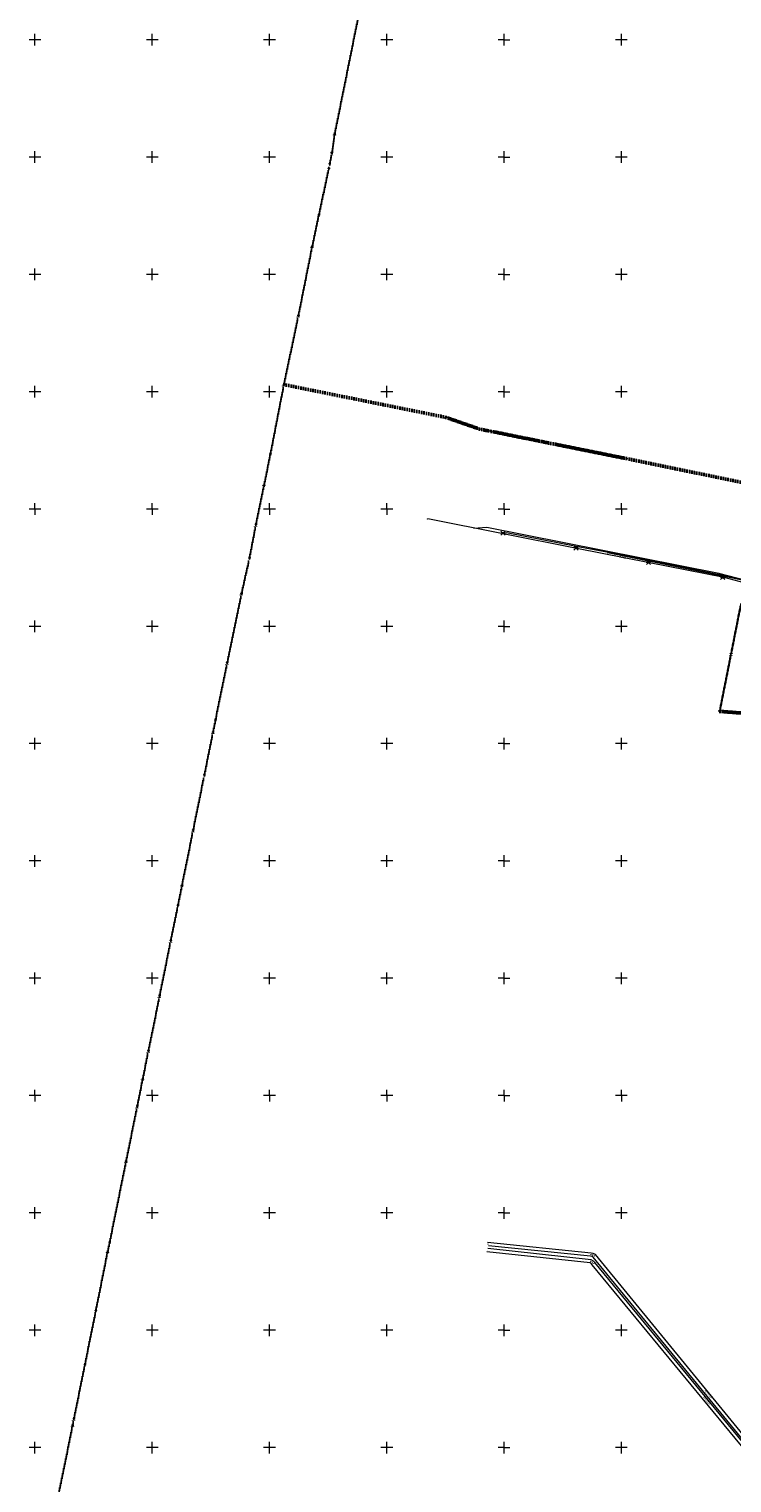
# Model space of a CAD drawing. Header units: millimetres. Extents: x 6421400 to 6424255, y 5791334 to 5793836.
# Tile 4 of 101: x 6422198 to 6422497, y 5792585 to 5793205. Entities that reach past the tile are written whole.
import ezdxf
from ezdxf.enums import TextEntityAlignment as Align

# ---------------------------------------------------------------- set-up
doc = ezdxf.new("R2010")
doc.units = ezdxf.units.MM
doc.linetypes.add('KROPK2', pattern=[1, 0.05, -0.95])
doc.layers.get('0').update_dxf_attribs({"color": 252})
for name, color, linetype, lineweight in [('GEPPGD', 252, 'Continuous', 18), ('GESJAE', 252, 'Continuous', 35), ('GSPPRB', 252, 'Continuous', 18), ('GULENN', 252, 'Continuous', 18), ('GULENN_O', 252, 'Continuous', 18), ('GULEWN', 252, 'Continuous', 18), ('GULEWN_O', 252, 'Continuous', 18), ('GULWOP', 252, 'Continuous', 18), ('GULWOP_O', 252, 'Continuous', 18), ('GUPISL', 252, 'Continuous', 18), ('Ramka sekcyjna', 252, 'Continuous', 18)]:
    doc.layers.add(name, color=color, linetype=linetype, lineweight=lineweight)
doc.layers.add('xref', color=252, linetype='Continuous')
doc.styles.add('Arial', font='arial.ttf')

# ---------------------------------------------------------------- blocks, each defined once
blk = doc.blocks.new('GUPISL1_2')
at = {"color": 0}
for points in [[(-0.176777, 0.176777), (-0.883883, 0.883883)], [(0, 0.25), (0, 0.9)], [(0.176777, 0.176777), (0.883883, 0.883883)], [(-0.176777, -0.176777), (-0.883883, -0.883883)], [(0, -0.25), (0, -0.9)], [(0.176777, -0.176777), (0.883883, -0.883883)]]:
    blk.add_lwpolyline(points, dxfattribs=at)
blk.add_lwpolyline([(0.25, 0), (0.241481, -0.064705), (0.216506, -0.125), (0.176777, -0.176777), (0.125, -0.216506), (0.064705, -0.241481), (0, -0.25), (-0.064705, -0.241481), (-0.125, -0.216506), (-0.176777, -0.176777), (-0.216506, -0.125), (-0.241481, -0.064705), (-0.25, 0), (-0.241481, 0.064705), (-0.216506, 0.125), (-0.176777, 0.176777), (-0.125, 0.216506), (-0.064705, 0.241481), (0, 0.25), (0.064705, 0.241481), (0.125, 0.216506), (0.176777, 0.176777), (0.216506, 0.125), (0.241481, 0.064705)], close=True, dxfattribs=at)
blk = doc.blocks.new('GSPPRB0')
at = {"color": 0, "lineweight": 18}
blk.add_lwpolyline([(-0.007955, 0.0225), (0.007955, 0.0225), (0.0225, 0.007955), (0.0225, -0.007955), (0.007955, -0.0225), (-0.007955, -0.0225), (-0.0225, -0.007955), (-0.0225, 0.007955)], close=True, dxfattribs=at)
blk = doc.blocks.new('GEPPGD1_1')
at = {"color": 0}
blk.add_lwpolyline([(0.25, 0), (0.237764, -0.077254), (0.202254, -0.146946), (0.146946, -0.202254), (0.077254, -0.237764), (0, -0.25), (-0.077254, -0.237764), (-0.146946, -0.202254), (-0.202254, -0.146946), (-0.237764, -0.077254), (-0.25, 0), (-0.237764, 0.077254), (-0.202254, 0.146946), (-0.146946, 0.202254), (-0.077254, 0.237764), (0, 0.25), (0.077254, 0.237764), (0.146946, 0.202254), (0.202254, 0.146946), (0.237764, 0.077254)], close=True, dxfattribs=at)
blk = doc.blocks.new('GEPPGD1_2')
blk.add_hatch(color=0).paths.add_polyline_path([(-0.045, 0), (-0.042798, -0.013906), (-0.036406, -0.02645), (-0.02645, -0.036406), (-0.013906, -0.042798), (0, -0.045), (0.013906, -0.042798), (0.02645, -0.036406), (0.036406, -0.02645), (0.042798, -0.013906), (0.045, 0), (0.042798, 0.013906), (0.036406, 0.02645), (0.02645, 0.036406), (0.013906, 0.042798), (0, 0.045), (-0.013906, 0.042798), (-0.02645, 0.036406), (-0.036406, 0.02645), (-0.042798, 0.013906)])
blk = doc.blocks.new('G$CC51CC4AD')
at = {"layer": 'GESJAE', "linetype": 'KROPK2', "lineweight": 50, "elevation": 10.3}
for points in [[(6422502.87, 5792912.92), (6422491.9, 5792913.76), (6422496.7, 5792937.95), (6422500.87, 5792959.01)], [(6422511, 5793009.35), (6422452.24, 5793021.47), (6422420.88, 5793027.79), (6422394.43, 5793033.11), (6422389.53, 5793034.09), (6422375.18, 5793039.08), (6422306.13, 5793053.02), (6422312.34, 5793082.51), (6422318.18, 5793111.85), (6422321.03, 5793125.28), (6422325.3, 5793145.21), (6422325.68, 5793147.16), (6422326.64, 5793152.07), (6422327.76, 5793159.74), (6422339.45, 5793217.62)], [(6422500.87, 5792959.01), (6422496.7, 5792937.95), (6422491.9, 5792913.76), (6422502.87, 5792912.92)], [(6422209.7, 5792578.09), (6422216.07, 5792609.46), (6422216.63, 5792612.28), (6422221.3, 5792635.31), (6422225.96, 5792658.35), (6422230.94, 5792683.22), (6422231.88, 5792687.54), (6422238.87, 5792722.05), (6422243.64, 5792745.57), (6422245.93, 5792757.06), (6422248.41, 5792769.09), (6422253.17, 5792792.62), (6422257.93, 5792816.14), (6422260.95, 5792831.06), (6422262.7, 5792839.66), (6422267.46, 5792863.18), (6422272.23, 5792886.7), (6422275.95, 5792904.95), (6422276.98, 5792910.14), (6422281.95, 5792934.5), (6422288.08, 5792963.98), (6422291.48, 5792979.15), (6422294.2, 5792993.44), (6422297.67, 5793010.11), (6422300.41, 5793023.52), (6422306.13, 5793053.02), (6422375.18, 5793039.08), (6422389.53, 5793034.09), (6422394.43, 5793033.11), (6422420.88, 5793027.79), (6422452.24, 5793021.47), (6422511, 5793009.35)]]:
    blk.add_lwpolyline(points, dxfattribs=at)
at = {"layer": 'GULENN', "linetype": 'Continuous', "lineweight": 18, "elevation": 10.18}
for points in [[(6422638.77, 5792940.88), (6422624.07, 5792943.26), (6422591.18, 5792950.41), (6422557.51, 5792957.15), (6422523.98, 5792964.24), (6422502.32, 5792968.58), (6422493.79, 5792970.81), (6422461.93, 5792977.07), (6422430.95, 5792983.25), (6422399.59, 5792989.43), (6422367.42, 5792995.76)], [(6422503.21, 5792969.22), (6422493.31, 5792971.64), (6422493.16, 5792970.81), (6422493.31, 5792971.64), (6422461.67, 5792978.05), (6422461.52, 5792977.19), (6422461.67, 5792978.05), (6422446.05, 5792981.14), (6422430.72, 5792984.03), (6422430.64, 5792983.4), (6422430.72, 5792984.03), (6422401.01, 5792989.89), (6422399.53, 5792989.7)]]:
    blk.add_lwpolyline(points, dxfattribs=at)
at = {"layer": 'GULEWN', "linetype": 'Continuous', "lineweight": 18, "elevation": 10.18}
for points in [[(6422503.63, 5792969.37), (6422491.59, 5792972.53), (6422392.65, 5792992.2), (6422387.13, 5792991.68)], [(6422806.28, 5792857.89), (6422802.65, 5792858.51), (6422803.57, 5792862.91), (6422812.69, 5792906.78), (6422793.23, 5792910.61), (6422765.78, 5792916.15), (6422736.32, 5792921.82), (6422714.75, 5792926.2), (6422679.4, 5792933.02), (6422659.75, 5792936.69), (6422624.08, 5792942.22), (6422591.77, 5792949.17), (6422571.27, 5792953.39), (6422517.64, 5792965.75), (6422502.95, 5792969.45), (6422444.13, 5792981.35)]]:
    blk.add_lwpolyline(points, dxfattribs=at)
at = {"layer": 'GULWOP', "linetype": 'Continuous', "lineweight": 18, "elevation": 10.18}
for points in [[(6423009.16, 5792642.46), (6423008.45, 5792639.52), (6423000.41, 5792607.83), (6422999.36, 5792607.1), (6422910.2, 5792599.39), (6422674.16, 5792579.93), (6422673.36, 5792579.89), (6422615.13, 5792580.22), (6422614.37, 5792580.22), (6422523.42, 5792579.56), (6422522.55, 5792580.28), (6422438.91, 5792682.29), (6422437.98, 5792682.75), (6422437.1, 5792682.91), (6422392.92, 5792687.41)], [(6423013.08, 5792641.47), (6423012.47, 5792638.94), (6423012.28, 5792638.19), (6423003.69, 5792604.35), (6423001.96, 5792603.36), (6422910.34, 5792595.54), (6422782.15, 5792584.36), (6422673.34, 5792575.78), (6422672.51, 5792575.76), (6422523.35, 5792574.93), (6422521.92, 5792575.62), (6422437.55, 5792677.89), (6422437.12, 5792678.39), (6422436.66, 5792678.7), (6422392.62, 5792683.43)], [(6423011.71, 5792641.8), (6423011.11, 5792639.27), (6423010.92, 5792638.53), (6423002.47, 5792605.27), (6423001.53, 5792604.73), (6422910.22, 5792596.94), (6422782.03, 5792585.75), (6422673.27, 5792577.18), (6422672.49, 5792577.16), (6422523.67, 5792576.33), (6422522.8, 5792576.75), (6422438.61, 5792678.8), (6422438.06, 5792679.44), (6422437.17, 5792680.06), (6422393.01, 5792684.8)], [(6423010.52, 5792642.13), (6423009.8, 5792639.18), (6423001.63, 5792606.97), (6422999.85, 5792605.74), (6422910.31, 5792597.99), (6422674.26, 5792578.54), (6422673.4, 5792578.48), (6422615.13, 5792578.82), (6422614.38, 5792578.82), (6422522.91, 5792578.16), (6422521.56, 5792579.29), (6422438.02, 5792681.17), (6422437.53, 5792681.41), (6422436.9, 5792681.53), (6422393.32, 5792685.97)]]:
    blk.add_lwpolyline(points, dxfattribs=at)
at = {"layer": 'Ramka sekcyjna', "linetype": 'Continuous', "lineweight": 18, "elevation": 100, "flags": 128}
for points in [[(6422200, 5793197.5), (6422200, 5793202.5)], [(6422250, 5793197.5), (6422250, 5793202.5)], [(6422300, 5793197.5), (6422300, 5793202.5)], [(6422350, 5793197.5), (6422350, 5793202.5)], [(6422400, 5793197.5), (6422400, 5793202.5)], [(6422400, 5793197.5), (6422400, 5793202.5)], [(6422450, 5793197.5), (6422450, 5793202.5)], [(6422202.5, 5793200), (6422197.5, 5793200)], [(6422252.5, 5793200), (6422247.5, 5793200)], [(6422302.5, 5793200), (6422297.5, 5793200)], [(6422352.5, 5793200), (6422347.5, 5793200)], [(6422400, 5793200), (6422397.5, 5793200)], [(6422400, 5793200), (6422402.5, 5793200)], [(6422452.5, 5793200), (6422447.5, 5793200)], [(6422200, 5793147.5), (6422200, 5793152.5)], [(6422250, 5793147.5), (6422250, 5793152.5)], [(6422300, 5793147.5), (6422300, 5793152.5)], [(6422350, 5793147.5), (6422350, 5793152.5)], [(6422400, 5793147.5), (6422400, 5793152.5)], [(6422400, 5793147.5), (6422400, 5793152.5)], [(6422450, 5793147.5), (6422450, 5793152.5)], [(6422202.5, 5793150), (6422197.5, 5793150)], [(6422252.5, 5793150), (6422247.5, 5793150)], [(6422302.5, 5793150), (6422297.5, 5793150)], [(6422352.5, 5793150), (6422347.5, 5793150)], [(6422400, 5793150), (6422397.5, 5793150)], [(6422400, 5793150), (6422402.5, 5793150)], [(6422452.5, 5793150), (6422447.5, 5793150)], [(6422200, 5793097.5), (6422200, 5793102.5)], [(6422250, 5793097.5), (6422250, 5793102.5)], [(6422300, 5793097.5), (6422300, 5793102.5)], [(6422350, 5793097.5), (6422350, 5793102.5)], [(6422400, 5793097.5), (6422400, 5793102.5)], [(6422400, 5793097.5), (6422400, 5793102.5)], [(6422450, 5793097.5), (6422450, 5793102.5)], [(6422202.5, 5793100), (6422197.5, 5793100)], [(6422252.5, 5793100), (6422247.5, 5793100)], [(6422302.5, 5793100), (6422297.5, 5793100)], [(6422352.5, 5793100), (6422347.5, 5793100)], [(6422400, 5793100), (6422397.5, 5793100)], [(6422400, 5793100), (6422402.5, 5793100)], [(6422452.5, 5793100), (6422447.5, 5793100)], [(6422202.5, 5793050), (6422197.5, 5793050)], [(6422200, 5793047.5), (6422200, 5793052.5)], [(6422252.5, 5793050), (6422247.5, 5793050)], [(6422250, 5793047.5), (6422250, 5793052.5)], [(6422302.5, 5793050), (6422297.5, 5793050)], [(6422300, 5793047.5), (6422300, 5793052.5)], [(6422352.5, 5793050), (6422347.5, 5793050)], [(6422350, 5793047.5), (6422350, 5793052.5)], [(6422400, 5793050), (6422397.5, 5793050)], [(6422400, 5793047.5), (6422400, 5793052.5)], [(6422400, 5793047.5), (6422400, 5793052.5)], [(6422400, 5793050), (6422402.5, 5793050)], [(6422452.5, 5793050), (6422447.5, 5793050)], [(6422450, 5793047.5), (6422450, 5793052.5)], [(6422202.5, 5793000), (6422197.5, 5793000)], [(6422202.5, 5793000), (6422197.5, 5793000)], [(6422200, 5793000), (6422200, 5793002.5)], [(6422200, 5793000), (6422200, 5792997.5)], [(6422252.5, 5793000), (6422247.5, 5793000)], [(6422252.5, 5793000), (6422247.5, 5793000)], [(6422250, 5793000), (6422250, 5793002.5)], [(6422250, 5793000), (6422250, 5792997.5)], [(6422302.5, 5793000), (6422297.5, 5793000)], [(6422302.5, 5793000), (6422297.5, 5793000)], [(6422300, 5793000), (6422300, 5793002.5)], [(6422300, 5793000), (6422300, 5792997.5)], [(6422352.5, 5793000), (6422347.5, 5793000)], [(6422352.5, 5793000), (6422347.5, 5793000)], [(6422350, 5793000), (6422350, 5793002.5)], [(6422350, 5793000), (6422350, 5792997.5)], [(6422400, 5793000), (6422397.5, 5793000)], [(6422400, 5793000), (6422397.5, 5793000)], [(6422400, 5793000), (6422400, 5793002.5)], [(6422400, 5793000), (6422400, 5793002.5)], [(6422400, 5793000), (6422402.5, 5793000)], [(6422400, 5793000), (6422400, 5792997.5)], [(6422400, 5793000), (6422400, 5792997.5)], [(6422400, 5793000), (6422402.5, 5793000)], [(6422452.5, 5793000), (6422447.5, 5793000)], [(6422452.5, 5793000), (6422447.5, 5793000)], [(6422450, 5793000), (6422450, 5793002.5)], [(6422450, 5793000), (6422450, 5792997.5)], [(6422202.5, 5792950), (6422197.5, 5792950)], [(6422200, 5792947.5), (6422200, 5792952.5)], [(6422252.5, 5792950), (6422247.5, 5792950)], [(6422250, 5792947.5), (6422250, 5792952.5)], [(6422302.5, 5792950), (6422297.5, 5792950)], [(6422300, 5792947.5), (6422300, 5792952.5)], [(6422352.5, 5792950), (6422347.5, 5792950)], [(6422350, 5792947.5), (6422350, 5792952.5)], [(6422400, 5792950), (6422397.5, 5792950)], [(6422400, 5792947.5), (6422400, 5792952.5)], [(6422400, 5792947.5), (6422400, 5792952.5)], [(6422400, 5792950), (6422402.5, 5792950)], [(6422452.5, 5792950), (6422447.5, 5792950)], [(6422450, 5792947.5), (6422450, 5792952.5)], [(6422202.5, 5792900), (6422197.5, 5792900)], [(6422200, 5792897.5), (6422200, 5792902.5)], [(6422252.5, 5792900), (6422247.5, 5792900)], [(6422250, 5792897.5), (6422250, 5792902.5)], [(6422302.5, 5792900), (6422297.5, 5792900)], [(6422300, 5792897.5), (6422300, 5792902.5)], [(6422352.5, 5792900), (6422347.5, 5792900)], [(6422350, 5792897.5), (6422350, 5792902.5)], [(6422400, 5792900), (6422397.5, 5792900)], [(6422400, 5792897.5), (6422400, 5792902.5)], [(6422400, 5792897.5), (6422400, 5792902.5)], [(6422400, 5792900), (6422402.5, 5792900)], [(6422452.5, 5792900), (6422447.5, 5792900)], [(6422450, 5792897.5), (6422450, 5792902.5)], [(6422202.5, 5792850), (6422197.5, 5792850)], [(6422200, 5792847.5), (6422200, 5792852.5)], [(6422252.5, 5792850), (6422247.5, 5792850)], [(6422250, 5792847.5), (6422250, 5792852.5)], [(6422302.5, 5792850), (6422297.5, 5792850)], [(6422300, 5792847.5), (6422300, 5792852.5)], [(6422352.5, 5792850), (6422347.5, 5792850)], [(6422350, 5792847.5), (6422350, 5792852.5)], [(6422400, 5792850), (6422397.5, 5792850)], [(6422400, 5792847.5), (6422400, 5792852.5)], [(6422400, 5792847.5), (6422400, 5792852.5)], [(6422400, 5792850), (6422402.5, 5792850)], [(6422452.5, 5792850), (6422447.5, 5792850)], [(6422450, 5792847.5), (6422450, 5792852.5)], [(6422202.5, 5792800), (6422197.5, 5792800)], [(6422200, 5792797.5), (6422200, 5792802.5)], [(6422252.5, 5792800), (6422247.5, 5792800)], [(6422250, 5792797.5), (6422250, 5792802.5)], [(6422302.5, 5792800), (6422297.5, 5792800)], [(6422300, 5792797.5), (6422300, 5792802.5)], [(6422352.5, 5792800), (6422347.5, 5792800)], [(6422350, 5792797.5), (6422350, 5792802.5)], [(6422400, 5792800), (6422397.5, 5792800)], [(6422400, 5792797.5), (6422400, 5792802.5)], [(6422400, 5792797.5), (6422400, 5792802.5)], [(6422400, 5792800), (6422402.5, 5792800)], [(6422452.5, 5792800), (6422447.5, 5792800)], [(6422450, 5792797.5), (6422450, 5792802.5)], [(6422202.5, 5792750), (6422197.5, 5792750)], [(6422202.5, 5792750), (6422197.5, 5792750)], [(6422200, 5792750), (6422200, 5792752.5)], [(6422200, 5792750), (6422200, 5792747.5)], [(6422252.5, 5792750), (6422247.5, 5792750)], [(6422252.5, 5792750), (6422247.5, 5792750)], [(6422250, 5792750), (6422250, 5792752.5)], [(6422250, 5792750), (6422250, 5792747.5)], [(6422302.5, 5792750), (6422297.5, 5792750)], [(6422302.5, 5792750), (6422297.5, 5792750)], [(6422300, 5792750), (6422300, 5792752.5)], [(6422300, 5792750), (6422300, 5792747.5)], [(6422352.5, 5792750), (6422347.5, 5792750)], [(6422352.5, 5792750), (6422347.5, 5792750)], [(6422350, 5792750), (6422350, 5792752.5)], [(6422350, 5792750), (6422350, 5792747.5)], [(6422400, 5792750), (6422397.5, 5792750)], [(6422400, 5792750), (6422397.5, 5792750)], [(6422400, 5792750), (6422400, 5792752.5)], [(6422400, 5792750), (6422400, 5792752.5)], [(6422400, 5792750), (6422402.5, 5792750)], [(6422400, 5792750), (6422400, 5792747.5)], [(6422400, 5792750), (6422400, 5792747.5)], [(6422400, 5792750), (6422402.5, 5792750)], [(6422452.5, 5792750), (6422447.5, 5792750)], [(6422452.5, 5792750), (6422447.5, 5792750)], [(6422450, 5792750), (6422450, 5792752.5)], [(6422450, 5792750), (6422450, 5792747.5)], [(6422202.5, 5792700), (6422197.5, 5792700)], [(6422200, 5792697.5), (6422200, 5792702.5)], [(6422252.5, 5792700), (6422247.5, 5792700)], [(6422250, 5792697.5), (6422250, 5792702.5)], [(6422302.5, 5792700), (6422297.5, 5792700)], [(6422300, 5792697.5), (6422300, 5792702.5)], [(6422352.5, 5792700), (6422347.5, 5792700)], [(6422350, 5792697.5), (6422350, 5792702.5)], [(6422400, 5792700), (6422397.5, 5792700)], [(6422400, 5792697.5), (6422400, 5792702.5)], [(6422400, 5792697.5), (6422400, 5792702.5)], [(6422400, 5792700), (6422402.5, 5792700)], [(6422452.5, 5792700), (6422447.5, 5792700)], [(6422450, 5792697.5), (6422450, 5792702.5)], [(6422202.5, 5792650), (6422197.5, 5792650)], [(6422200, 5792647.5), (6422200, 5792652.5)], [(6422252.5, 5792650), (6422247.5, 5792650)], [(6422250, 5792647.5), (6422250, 5792652.5)], [(6422302.5, 5792650), (6422297.5, 5792650)], [(6422300, 5792647.5), (6422300, 5792652.5)], [(6422352.5, 5792650), (6422347.5, 5792650)], [(6422350, 5792647.5), (6422350, 5792652.5)], [(6422400, 5792650), (6422397.5, 5792650)], [(6422400, 5792647.5), (6422400, 5792652.5)], [(6422400, 5792647.5), (6422400, 5792652.5)], [(6422400, 5792650), (6422402.5, 5792650)], [(6422452.5, 5792650), (6422447.5, 5792650)], [(6422450, 5792647.5), (6422450, 5792652.5)], [(6422200, 5792597.5), (6422200, 5792602.5)], [(6422250, 5792597.5), (6422250, 5792602.5)], [(6422300, 5792597.5), (6422300, 5792602.5)], [(6422350, 5792597.5), (6422350, 5792602.5)], [(6422400, 5792597.5), (6422400, 5792602.5)], [(6422400, 5792597.5), (6422400, 5792602.5)], [(6422450, 5792597.5), (6422450, 5792602.5)], [(6422202.5, 5792600), (6422197.5, 5792600)], [(6422252.5, 5792600), (6422247.5, 5792600)], [(6422302.5, 5792600), (6422297.5, 5792600)], [(6422352.5, 5792600), (6422347.5, 5792600)], [(6422400, 5792600), (6422397.5, 5792600)], [(6422400, 5792600), (6422402.5, 5792600)], [(6422452.5, 5792600), (6422447.5, 5792600)]]:
    blk.add_lwpolyline(points, dxfattribs=at)
at = {"layer": 'GEPPGD', "linetype": 'Continuous', "lineweight": 18, "rotation": 90}
for name, p in [('GEPPGD1_1', (6422327.76, 5793159.74, 10.32)), ('GEPPGD1_1', (6422326.64, 5793152.07, 10.32)), ('GEPPGD1_1', (6422325.68, 5793147.16, 10.32)), ('GEPPGD1_1', (6422325.3, 5793145.21, 10.32)), ('GEPPGD1_1', (6422321.03, 5793125.28, 10.32)), ('GEPPGD1_1', (6422318.18, 5793111.85, 10.32)), ('GEPPGD1_1', (6422312.34, 5793082.51, 10.32)), ('GEPPGD1_1', (6422306.13, 5793053.02, 10.32)), ('GEPPGD1_1', (6422375.18, 5793039.08, 10.32)), ('GEPPGD1_1', (6422389.53, 5793034.09, 10.32)), ('GEPPGD1_1', (6422394.43, 5793033.11, 10.32)), ('GEPPGD1_1', (6422300.41, 5793023.52, 10.32)), ('GEPPGD1_2', (6422420.88, 5793027.79, 10.32)), ('GEPPGD1_1', (6422452.24, 5793021.47, 10.32)), ('GEPPGD1_1', (6422297.67, 5793010.11, 10.32)), ('GEPPGD1_1', (6422294.2, 5792993.44, 10.32)), ('GEPPGD1_1', (6422291.48, 5792979.15, 10.32)), ('GEPPGD1_1', (6422288.08, 5792963.98, 10.32)), ('GEPPGD1_2', (6422496.7, 5792937.95, 10.32)), ('GEPPGD1_1', (6422281.95, 5792934.5, 10.32)), ('GEPPGD1_1', (6422276.98, 5792910.14, 10.32)), ('GEPPGD1_1', (6422491.9, 5792913.76, 10.32)), ('GEPPGD1_1', (6422275.95, 5792904.95, 10.32)), ('GEPPGD1_1', (6422272.23, 5792886.7, 10.32)), ('GEPPGD1_1', (6422267.46, 5792863.18, 10.32)), ('GEPPGD1_1', (6422262.7, 5792839.66, 10.32)), ('GEPPGD1_1', (6422260.95, 5792831.06, 10.32)), ('GEPPGD1_1', (6422257.93, 5792816.14, 10.32)), ('GEPPGD1_1', (6422253.17, 5792792.62, 10.32)), ('GEPPGD1_1', (6422248.41, 5792769.09, 10.32)), ('GEPPGD1_1', (6422245.93, 5792757.06, 10.32)), ('GEPPGD1_1', (6422243.64, 5792745.57, 10.32)), ('GEPPGD1_1', (6422238.87, 5792722.05, 10.32)), ('GEPPGD1_1', (6422231.88, 5792687.54, 10.32)), ('GEPPGD1_1', (6422230.94, 5792683.22, 10.32)), ('GEPPGD1_1', (6422225.96, 5792658.35, 10.32)), ('GEPPGD1_1', (6422221.3, 5792635.31, 10.32)), ('GEPPGD1_1', (6422216.07, 5792609.46, 10.32)), ('GEPPGD1_1', (6422216.63, 5792612.28, 10.32))]:
    blk.add_blockref(name, p, dxfattribs=at)
at = {"layer": 'GSPPRB', "linetype": 'Continuous', "lineweight": 18, "rotation": 90}
for p in [(6422367.42, 5792995.76, 10.28), (6422387.13, 5792991.68, 10.28), (6422392.65, 5792992.2, 10.28), (6422399.59, 5792989.43, 10.28), (6422401.01, 5792989.89, 10.28), (6422430.72, 5792984.03, 10.28), (6422430.95, 5792983.25, 10.28), (6422444.13, 5792981.35, 10.28), (6422446.05, 5792981.14, 10.28), (6422461.67, 5792978.05, 10.28), (6422461.93, 5792977.07, 10.28), (6422491.59, 5792972.53, 10.28), (6422493.31, 5792971.64, 10.28), (6422493.79, 5792970.81, 10.28), (6422392.82, 5792684.12, 10.28), (6422393.12, 5792686.69, 10.28), (6422437, 5792682.22, 10.28), (6422437.75, 5792682.08, 10.28), (6422438.46, 5792681.73, 10.28), (6422436.92, 5792679.38, 10.28), (6422437.59, 5792678.91, 10.28), (6422438.08, 5792678.35, 10.28)]:
    blk.add_blockref('GSPPRB0', p, dxfattribs=at)
at = {"layer": 'GUPISL', "linetype": 'Continuous', "lineweight": 18, "rotation": 90}
for p in [(6422399.53, 5792989.7, 10.24), (6422430.64, 5792983.4, 10.24), (6422461.52, 5792977.19, 10.24), (6422493.16, 5792970.81, 10.24)]:
    blk.add_blockref('GUPISL1_2', p, dxfattribs=at)
at = {"layer": 'GULENN_O', "linetype": 'Continuous', "lineweight": 0, "style": 'Arial'}
for s, rotation, p in [('2eND', 347.62674, (6422450.55, 5792979.05, 10.8)), ('eN', 348.54736, (6422477.42, 5792974.48, 10.8))]:
    blk.add_text(s, height=0.75, rotation=rotation, dxfattribs=at).set_placement(p, align=Align.CENTER)
at = {"layer": 'GULEWN_O', "linetype": 'Continuous', "lineweight": 0, "style": 'Arial'}
blk.add_text('eW', height=0.75, rotation=347.50981, dxfattribs=at).set_placement((6422447.14, 5792980.43, 10.8), align=Align.CENTER)
at = {"layer": 'GULWOP_O', "linetype": 'Continuous', "lineweight": 0, "style": 'Arial'}
for p in [(6422486.06, 5792619.86, 10.8), (6422486.72, 5792622.51, 10.8)]:
    blk.add_text('woD1400', height=0.75, rotation=307.68862, dxfattribs=at).set_placement(p, align=Align.CENTER)

msp = doc.modelspace()

# ---------------------------------------------------------------- block references
at = {"layer": 'xref'}
msp.add_blockref('G$CC51CC4AD', (0, 0), dxfattribs=at)

doc.saveas('drawing.dxf')
